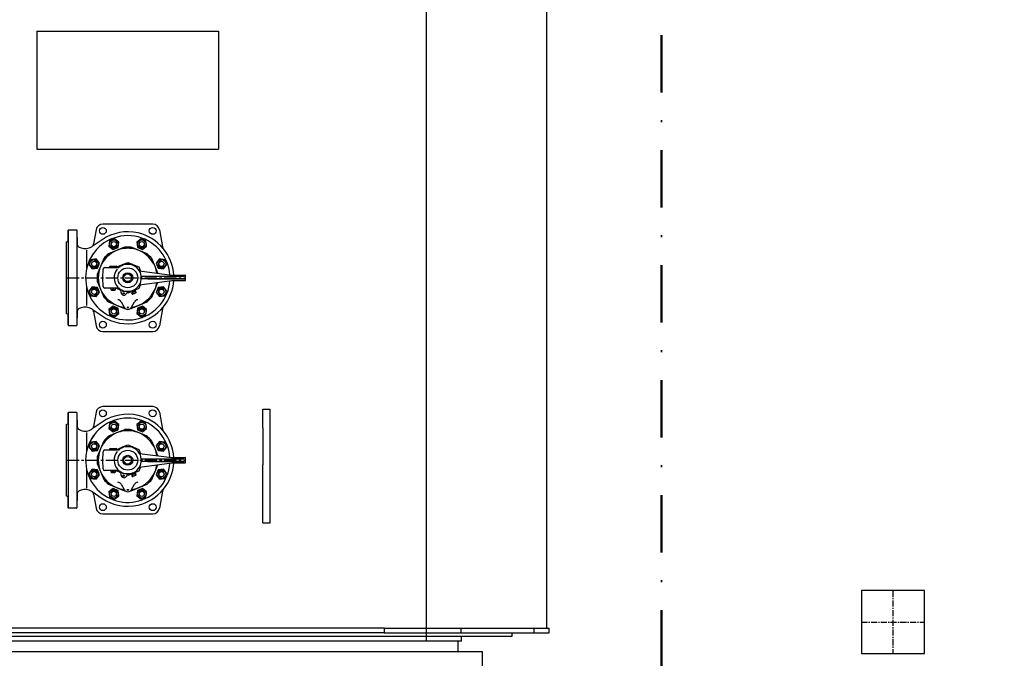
# Model space of a CAD drawing. Header units: millimetres. Extents: x 196 to 2027204, y -221452 to 153872.
# Tile 252 of 256: x 1207766 to 1210334, y -203054 to -201387. Entities that reach past the tile are written whole.
import ezdxf

# ---------------------------------------------------------------- set-up
doc = ezdxf.new("R2010")
doc.units = ezdxf.units.MM
doc.linetypes.add('CENTER', pattern=[50.8, 31.75, -6.35, 6.35, -6.35])
doc.linetypes.add('DASHDOT', pattern=[1, 0.5, -0.25, 0, -0.25])
for name, color, linetype, lineweight in [('00_Основной', 163, 'Continuous', 40), ('Эл.линия силовых сетей', 1, 'Continuous', 50), ('эл.освещ', 1, 'Continuous', 50), ('中心线', 1, 'CENTER', 25)]:
    doc.layers.add(name, color=color, linetype=linetype, lineweight=lineweight)
doc.styles.add('Times New Roman', font='times.ttf')

msp = doc.modelspace()

# ---------------------------------------------------------------- linework, layer by layer
at = {"color": 252, "lineweight": 30, "ltscale": 10}
for p, q in [((1208825.9, -200281.9, -0.1), (1208825.9, -203009.4, -0.1)), ((1208047.9, -203009.4, -0.1), (1207269.9, -203009.4, -0.1)), ((1208825.9, -203009.4, -0.1), (1208047.9, -203009.4, -0.1))]:
    msp.add_line(p, q, dxfattribs=at)
at = {"color": 7, "linetype": 'CENTER', "lineweight": 25, "ltscale": 0.5}
for p, q in [((1210043.3, -202877.3), (1210043.3, -203041.7)), ((1209961.1, -202959.5), (1210125.5, -202959.5))]:
    msp.add_line(p, q, dxfattribs=at)
at = {"color": 252, "lineweight": 30, "ltscale": 10}
msp.add_lwpolyline([(1209961.1, -203041.7), (1210125.5, -203041.7), (1210125.5, -202877.3), (1209961.1, -202877.3), (1209961.1, -203041.7)], dxfattribs=at)
at = {"layer": '00_Основной', "lineweight": 30, "ltscale": 10}
for p, q in [((1209140.7, -198308.2, -0.3), (1209139.9, -202975.1)), ((1207811.1, -201417.4, -0.1), (1207811.1, -201725.2, -0.1)), ((1207811.1, -201417.4, -0.1), (1208284.7, -201417.4, -0.1)), ((1208284.7, -201417.4, -0.1), (1208284.7, -201725.2, -0.1)), ((1207811.1, -201725.2, -0.1), (1208284.7, -201725.2, -0.1)), ((1208399.7, -202452.7, -0.1), (1208399.7, -202404.2, -0.1)), ((1208399.7, -202404.2, -0.1), (1208419, -202404.2, -0.1)), ((1208419, -202452.7, -0.1), (1208419, -202404.2, -0.1)), ((1208399.7, -202452.7, -0.1), (1208399.7, -202548.8, -0.1)), ((1208419, -202548.8, -0.1), (1208419, -202452.7, -0.1)), ((1208399.7, -202700.6, -0.1), (1208399.7, -202548.8, -0.1)), ((1208419, -202700.6, -0.1), (1208419, -202548.8, -0.1)), ((1208399.7, -202700.6, -0.1), (1208419, -202700.6, -0.1)), ((1207045.2, -202996.2, -0.1), (1208047.9, -202996.2, -0.1)), ((1208698.7, -202975.1, -0.1), (1207397, -202975.1, -0.1)), ((1208698.7, -202987.4, -0.1), (1207397, -202987.4, -0.1)), ((1208047.9, -202996.2, -0.1), (1209050.5, -202996.2, -0.1)), ((1208716.3, -202975.1, -0.1), (1208698.7, -202975.1, -0.1)), ((1208716.3, -202987.4, -0.1), (1208698.7, -202987.4, -0.1)), ((1208716.3, -202975.1, -0.1), (1208917.4, -202975.1, -0.1)), ((1208716.3, -202975.1, -0.1), (1208716.3, -202987.4, -0.1)), ((1208716.3, -202987.4, -0.1), (1208917.4, -202987.4, -0.1)), ((1208917.4, -202975.1, -0.1), (1209107.7, -202975.1, -0.1)), ((1208917.4, -202987.4, -0.1), (1208917.4, -202975.1, -0.1)), ((1208917.4, -202987.4, -0.1), (1209107.7, -202987.4, -0.1)), ((1208918.6, -203009.4, -0.1), (1208918.6, -202996.2, -0.1)), ((1209050.5, -202996.2, -0.1), (1209050.5, -202987.4, -0.1)), ((1209107.7, -202975.1, -0.1), (1209147.3, -202975.1, -0.1)), ((1209107.7, -202987.4, -0.1), (1209107.7, -202975.1, -0.1)), ((1209107.7, -202987.4, -0.1), (1209147.3, -202987.4, -0.1)), ((1209147.3, -202987.4, -0.1), (1209147.3, -202975.1, -0.1)), ((1208918.6, -203009.4, -0.1), (1207177.1, -203009.4, -0.1)), ((1208909.8, -203035.7, -0.1), (1208909.8, -203009.4, -0.1)), ((1207122.6, -203035.7, -0.1), (1208973.2, -203035.7, -0.1)), ((1208973.2, -203264.4, -0.1), (1208973.2, -203035.7, -0.1))]:
    msp.add_line(p, q, dxfattribs=at)
at = {"layer": '00_Основной', "lineweight": 25, "ltscale": 10}
for p, q in [((1207892, -201965.1, -0.5), (1207892.7, -201937, -0.5)), ((1207892.7, -201937, -0.5), (1207892.7, -202185, -0.5)), ((1207893.7, -201936, -0.5), (1207914.2, -201936, -0.5)), ((1207915.2, -201937, -0.5), (1207915.9, -201973.6, -0.5)), ((1207915.2, -201937, -0.5), (1207915.2, -202185, -0.5)), ((1207965.3, -201935.9, -0.5), (1207958.8, -201972.7, -0.5)), ((1208112.8, -201921, -0.5), (1207983, -201921, -0.5)), ((1208130.6, -201935.9, -0.5), (1208138.3, -201980, -0.5)), ((1207887.9, -201966.9, -0.5), (1207891.2, -201966, -0.5)), ((1207887.9, -202155.1, -0.5), (1207887.9, -201966.9, -0.5)), ((1207980.8, -201961.5, -0.5), (1207954.6, -201979.2, -0.5)), ((1208000.6, -201964.8, -0.5), (1207998.8, -201978.5, -0.5)), ((1208013.4, -201959.5, -0.5), (1208000.6, -201964.8, -0.5)), ((1208024.4, -201967.9, -0.5), (1208013.4, -201959.5, -0.5)), ((1208022.6, -201981.7, -0.5), (1208024.4, -201967.9, -0.5)), ((1208082.5, -201959.5, -0.5), (1208071.5, -201967.9, -0.5)), ((1208071.5, -201967.9, -0.5), (1208073.3, -201981.7, -0.5)), ((1208095.3, -201964.8, -0.5), (1208082.5, -201959.5, -0.5)), ((1208097.1, -201978.5, -0.5), (1208095.3, -201964.8, -0.5)), ((1207921, -201980.9, -0.5), (1207926.2, -201982.9, -0.5)), ((1207940.8, -202036.1, -0.5), (1207940.8, -201988.5, -0.5)), ((1207954.6, -201979.2, -0.5), (1207953.7, -201979.8, -0.5)), ((1208018.5, -201989.9, -0.5), (1207997.8, -201998.4, -0.5)), ((1207998.8, -201978.5, -0.5), (1208009.8, -201987, -0.5)), ((1208009.8, -201987, -0.5), (1208022.6, -201981.7, -0.5)), ((1208039.2, -201981.3, -0.5), (1208018.5, -201989.9, -0.5)), ((1208077.4, -201989.9, -0.5), (1208056.7, -201981.3, -0.5)), ((1208073.3, -201981.7, -0.5), (1208086.1, -201987, -0.5)), ((1208077.4, -201989.9, -0.5), (1208077.4, -201989.9, -0.5)), ((1208098.1, -201998.4, -0.5), (1208077.4, -201989.9, -0.5)), ((1208086.1, -201987, -0.5), (1208097.1, -201978.5, -0.5)), ((1207951.7, -202013.7, -0.5), (1207946.4, -202026.5, -0.5)), ((1207965.5, -202011.8, -0.5), (1207951.7, -202013.7, -0.5)), ((1207973.9, -202022.8, -0.5), (1207965.5, -202011.8, -0.5)), ((1207985.4, -202010.9, -0.5), (1207976.8, -202031.5, -0.5)), ((1208037, -202025.5, -0.5), (1208047.9, -202021, -0.5)), ((1208047.9, -202021, -0.5), (1208058.9, -202025.5, -0.5)), ((1208119.1, -202031.5, -0.5), (1208110.5, -202010.9, -0.5)), ((1208130.4, -202011.8, -0.5), (1208122, -202022.8, -0.5)), ((1208144.1, -202013.7, -0.5), (1208130.4, -202011.8, -0.5)), ((1208149.4, -202026.5, -0.5), (1208144.1, -202013.7, -0.5)), ((1207946.4, -202026.5, -0.5), (1207954.9, -202037.4, -0.5)), ((1207954.9, -202037.4, -0.5), (1207968.6, -202035.6, -0.5)), ((1207976.8, -202031.5, -0.5), (1207968.2, -202052.2, -0.5)), ((1207968.6, -202035.6, -0.5), (1207973.9, -202022.8, -0.5)), ((1207976.8, -202031.5, -0.5), (1207976.8, -202031.5, -0.5)), ((1207982.9, -202061, -0.5), (1207983.5, -202038.6, -0.5)), ((1207988, -202034.3, -0.5), (1208009.9, -202034.3, -0.5)), ((1208000.9, -202031.3, -0.5), (1208001.9, -202030.3, -0.5)), ((1208000.9, -202034.3, -0.5), (1208000.9, -202031.3, -0.5)), ((1208000.9, -202031.3, -0.5), (1208018.9, -202031.3, -0.5)), ((1208000.9, -202034.3, -0.5), (1208009.9, -202034.3, -0.5)), ((1208001.9, -202030.3, -0.5), (1208017.9, -202030.3, -0.5)), ((1208009.9, -202034.3, -0.5), (1208018.9, -202034.3, -0.5)), ((1208009.9, -202034.3, -0.5), (1208019, -202034.3, -0.5)), ((1208018.9, -202031.3, -0.5), (1208017.9, -202030.3, -0.5)), ((1208018.9, -202031.3, -0.5), (1208018.9, -202034.3, -0.5)), ((1208019, -202034.3, -0.5), (1208019.6, -202032.7, -0.5)), ((1208019, -202034.3, -0.5), (1208023.5, -202034.3, -0.5)), ((1208019.6, -202032.7, -0.5), (1208035, -202026.3, -0.5)), ((1208033.7, -202028.5, -0.5), (1208035, -202026.3, -0.5)), ((1208035, -202026.3, -0.5), (1208035.4, -202025.5, -0.5)), ((1208035.4, -202025.5, -0.5), (1208037, -202025.5, -0.5)), ((1208037, -202025.5, -0.5), (1208047.9, -202025.5, -0.5)), ((1208047.9, -202025.5, -0.5), (1208058.9, -202025.5, -0.5)), ((1208047.9, -202025.5, -0.5), (1208047.9, -202025.5, -0.5)), ((1208058.9, -202025.5, -0.5), (1208060.4, -202025.5, -0.5)), ((1208060.4, -202025.5, -0.5), (1208060.9, -202026.3, -0.5)), ((1208060.9, -202026.3, -0.5), (1208062.2, -202028.5, -0.5)), ((1208060.9, -202026.3, -0.5), (1208076.3, -202032.7, -0.5)), ((1208076.3, -202032.7, -0.5), (1208080.7, -202043.3, -0.5)), ((1208078.6, -202043, -0.5), (1208163, -202054, -0.5)), ((1208119.1, -202031.5, -0.5), (1208119.1, -202031.5, -0.5)), ((1208126.4, -202049.2, -0.5), (1208119.1, -202031.5, -0.5)), ((1208122, -202022.8, -0.5), (1208127.3, -202035.6, -0.5)), ((1208127.3, -202035.6, -0.5), (1208141, -202037.4, -0.5)), ((1208141, -202037.4, -0.5), (1208149.4, -202026.5, -0.5)), ((1207968.2, -202069.8, -0.5), (1207976.8, -202090.5, -0.5)), ((1207983.5, -202083.4, -0.5), (1207982.9, -202061, -0.5)), ((1208078.6, -202079, -0.5), (1208163, -202068, -0.5)), ((1208099.8, -202058, -0.5), (1208083.3, -202058, -0.5)), ((1208194.2, -202064, -0.5), (1208083.3, -202064, -0.5)), ((1208193.8, -202058, -0.5), (1208099.8, -202058, -0.5)), ((1208100.2, -202064, -0.5), (1208194, -202064, -0.5)), ((1208119.1, -202090.5, -0.5), (1208126.4, -202072.8, -0.5)), ((1208163.1, -202054, -0.5), (1208197.3, -202054, -0.5)), ((1208163.1, -202068, -0.5), (1208197.3, -202068, -0.5)), ((1208198.3, -202067, -0.5), (1208198.3, -202055, -0.5)), ((1207940.8, -202133.5, -0.5), (1207940.8, -202085.9, -0.5)), ((1207954.9, -202084.6, -0.5), (1207946.4, -202095.5, -0.5)), ((1207946.4, -202095.5, -0.5), (1207951.7, -202108.4, -0.5)), ((1207968.6, -202086.4, -0.5), (1207954.9, -202084.6, -0.5)), ((1207965.5, -202110.2, -0.5), (1207973.9, -202099.2, -0.5)), ((1207973.9, -202099.2, -0.5), (1207968.6, -202086.4, -0.5)), ((1207976.8, -202090.5, -0.5), (1207985.4, -202111.2, -0.5)), ((1207976.8, -202090.5, -0.5), (1207976.8, -202090.5, -0.5)), ((1208019, -202087.8, -0.5), (1207988, -202087.8, -0.5)), ((1208004.9, -202092.3, -0.5), (1208004.9, -202087.8, -0.5)), ((1208006.1, -202094.3, -0.5), (1208004.9, -202092.3, -0.5)), ((1208004.9, -202092.3, -0.5), (1208014.9, -202092.3, -0.5)), ((1208013.8, -202094.3, -0.5), (1208006.1, -202094.3, -0.5)), ((1208014.9, -202092.3, -0.5), (1208013.8, -202094.3, -0.5)), ((1208014.9, -202087.8, -0.5), (1208014.9, -202092.3, -0.5)), ((1208023.5, -202087.8, -0.5), (1208019, -202087.8, -0.5)), ((1208019.6, -202089.3, -0.5), (1208019, -202087.8, -0.5)), ((1208029.1, -202093.2, -0.5), (1208019.6, -202089.3, -0.5)), ((1208035.4, -202096.5, -0.5), (1208033.7, -202093.5, -0.5)), ((1208047.9, -202096.5, -0.5), (1208035.4, -202096.5, -0.5)), ((1208047.9, -202096.5, -0.5), (1208047.9, -202096.5, -0.5)), ((1208051.9, -202096.5, -0.5), (1208047.9, -202096.5, -0.5)), ((1208058.9, -202096.5, -0.5), (1208047.9, -202101.1, -0.5)), ((1208058.9, -202096.5, -0.5), (1208051.9, -202096.5, -0.5)), ((1208060.4, -202099.1, -0.5), (1208057.9, -202100.2, -0.5)), ((1208060.4, -202096.5, -0.5), (1208058.9, -202096.5, -0.5)), ((1208059.3, -202096.5, -0.5), (1208060.4, -202099.1, -0.5)), ((1208060.9, -202095.7, -0.5), (1208060.4, -202096.5, -0.5)), ((1208060.5, -202099.1, -0.5), (1208060.4, -202099.1, -0.5)), ((1208065.9, -202096.9, -0.5), (1208060.5, -202099.1, -0.5)), ((1208060.5, -202099.1, -0.5), (1208061.9, -202102.3, -0.5)), ((1208076.3, -202089.3, -0.5), (1208060.9, -202095.7, -0.5)), ((1208062.2, -202093.5, -0.5), (1208060.9, -202095.7, -0.5)), ((1208066, -202096.8, -0.5), (1208064.8, -202094.1, -0.5)), ((1208066, -202096.8, -0.5), (1208065.9, -202096.9, -0.5)), ((1208065.9, -202096.9, -0.5), (1208067.2, -202100.1, -0.5)), ((1208068.5, -202095.8, -0.5), (1208066, -202096.8, -0.5)), ((1208069.9, -202099, -0.5), (1208068.5, -202095.8, -0.5)), ((1208080.7, -202078.7, -0.5), (1208076.3, -202089.3, -0.5)), ((1208110.5, -202111.2, -0.5), (1208119.1, -202090.5, -0.5)), ((1208119.1, -202090.5, -0.5), (1208119.1, -202090.5, -0.5)), ((1208127.3, -202086.4, -0.5), (1208122, -202099.2, -0.5)), ((1208122, -202099.2, -0.5), (1208130.4, -202110.2, -0.5)), ((1208141, -202084.6, -0.5), (1208127.3, -202086.4, -0.5)), ((1208149.4, -202095.5, -0.5), (1208141, -202084.6, -0.5)), ((1208144.1, -202108.4, -0.5), (1208149.4, -202095.5, -0.5)), ((1207951.7, -202108.4, -0.5), (1207965.5, -202110.2, -0.5)), ((1207997.8, -202123.6, -0.5), (1208018.5, -202132.1, -0.5)), ((1208030.6, -202123.5, -0.5), (1208038.7, -202137.4, -0.5)), ((1208047.9, -202101.1, -0.5), (1208045.9, -202100.2, -0.5)), ((1208056.7, -202140.7, -0.5), (1208098.1, -202123.6, -0.5)), ((1208057.2, -202137.4, -0.5), (1208065.2, -202123.5, -0.5)), ((1208057.9, -202100.2, -0.5), (1208059.2, -202103.4, -0.5)), ((1208068.7, -202100, -0.5), (1208060.7, -202103.3, -0.5)), ((1208130.4, -202110.2, -0.5), (1208144.1, -202108.4, -0.5)), ((1207915.9, -202148.4, -0.5), (1207915.2, -202185, -0.5)), ((1207926.2, -202139.1, -0.5), (1207921, -202141.1, -0.5)), ((1207953.7, -202142.2, -0.5), (1207954.6, -202142.8, -0.5)), ((1207954.6, -202142.8, -0.5), (1207980.8, -202160.5, -0.5)), ((1207958.8, -202149.3, -0.5), (1207965.3, -202186.1, -0.5)), ((1208009.8, -202135, -0.5), (1207998.8, -202143.5, -0.5)), ((1207998.8, -202143.5, -0.5), (1208000.6, -202157.2, -0.5)), ((1208022.6, -202140.3, -0.5), (1208009.8, -202135, -0.5)), ((1208018.5, -202132.1, -0.5), (1208039.2, -202140.7, -0.5)), ((1208018.5, -202132.1, -0.5), (1208018.5, -202132.1, -0.5)), ((1208024.4, -202154.1, -0.5), (1208022.6, -202140.3, -0.5)), ((1208038.7, -202137.4, -0.5), (1208039.3, -202138.5, -0.5)), ((1208056.6, -202138.5, -0.5), (1208057.2, -202137.4, -0.5)), ((1208073.3, -202140.3, -0.5), (1208071.5, -202154.1, -0.5)), ((1208086.1, -202135, -0.5), (1208073.3, -202140.3, -0.5)), ((1208097.1, -202143.5, -0.5), (1208086.1, -202135, -0.5)), ((1208095.3, -202157.2, -0.5), (1208097.1, -202143.5, -0.5)), ((1208138.3, -202142, -0.5), (1208130.6, -202186.1, -0.5)), ((1207891.2, -202156, -0.5), (1207887.9, -202155.1, -0.5)), ((1207892.7, -202185, -0.5), (1207892, -202156.9, -0.5)), ((1208000.6, -202157.2, -0.5), (1208013.4, -202162.5, -0.5)), ((1208013.4, -202162.5, -0.5), (1208024.4, -202154.1, -0.5)), ((1208071.5, -202154.1, -0.5), (1208082.5, -202162.5, -0.5)), ((1208082.5, -202162.5, -0.5), (1208095.3, -202157.2, -0.5)), ((1207914.2, -202186, -0.5), (1207893.7, -202186, -0.5)), ((1207983, -202201, -0.5), (1208112.8, -202201, -0.5)), ((1208112.8, -202397, -0.5), (1207983, -202397, -0.5)), ((1207892, -202441.1, -0.5), (1207892.7, -202413, -0.5)), ((1207892.7, -202413, -0.5), (1207892.7, -202661.1, -0.5)), ((1207893.7, -202412, -0.5), (1207914.2, -202412, -0.5)), ((1207915.2, -202413, -0.5), (1207915.9, -202449.7, -0.5)), ((1207915.2, -202413, -0.5), (1207915.2, -202661.1, -0.5)), ((1207965.3, -202411.9, -0.5), (1207958.8, -202448.7, -0.5)), ((1208130.6, -202411.9, -0.5), (1208138.3, -202456, -0.5)), ((1207887.9, -202443, -0.5), (1207891.2, -202442.1, -0.5)), ((1207887.9, -202631.1, -0.5), (1207887.9, -202443, -0.5)), ((1207921, -202457, -0.5), (1207926.2, -202459, -0.5)), ((1207954.6, -202455.3, -0.5), (1207953.7, -202455.8, -0.5)), ((1207980.8, -202437.6, -0.5), (1207954.6, -202455.3, -0.5)), ((1208000.6, -202440.8, -0.5), (1207998.8, -202454.6, -0.5)), ((1207998.8, -202454.6, -0.5), (1208009.8, -202463, -0.5)), ((1208013.4, -202435.5, -0.5), (1208000.6, -202440.8, -0.5)), ((1208009.8, -202463, -0.5), (1208022.6, -202457.7, -0.5)), ((1208024.4, -202444, -0.5), (1208013.4, -202435.5, -0.5)), ((1208039.2, -202457.3, -0.5), (1208018.5, -202465.9, -0.5)), ((1208022.6, -202457.7, -0.5), (1208024.4, -202444, -0.5)), ((1208077.4, -202465.9, -0.5), (1208056.7, -202457.3, -0.5)), ((1208082.5, -202435.5, -0.5), (1208071.5, -202444, -0.5)), ((1208071.5, -202444, -0.5), (1208073.3, -202457.7, -0.5)), ((1208073.3, -202457.7, -0.5), (1208086.1, -202463, -0.5)), ((1208095.3, -202440.8, -0.5), (1208082.5, -202435.5, -0.5)), ((1208086.1, -202463, -0.5), (1208097.1, -202454.6, -0.5)), ((1208097.1, -202454.6, -0.5), (1208095.3, -202440.8, -0.5)), ((1207940.8, -202512.2, -0.5), (1207940.8, -202464.6, -0.5)), ((1208018.5, -202465.9, -0.5), (1207997.8, -202474.5, -0.5)), ((1208077.4, -202465.9, -0.5), (1208077.4, -202465.9, -0.5)), ((1208098.1, -202474.5, -0.5), (1208077.4, -202465.9, -0.5)), ((1207951.7, -202489.7, -0.5), (1207946.4, -202502.5, -0.5)), ((1207946.4, -202502.5, -0.5), (1207954.9, -202513.5, -0.5)), ((1207965.5, -202487.9, -0.5), (1207951.7, -202489.7, -0.5)), ((1207973.9, -202498.9, -0.5), (1207965.5, -202487.9, -0.5)), ((1207976.8, -202507.6, -0.5), (1207968.2, -202528.3, -0.5)), ((1207968.6, -202511.7, -0.5), (1207973.9, -202498.9, -0.5)), ((1207985.4, -202486.9, -0.5), (1207976.8, -202507.6, -0.5)), ((1207976.8, -202507.6, -0.5), (1207976.8, -202507.6, -0.5)), ((1208000.9, -202507.3, -0.5), (1208001.9, -202506.3, -0.5)), ((1208000.9, -202510.3, -0.5), (1208000.9, -202507.3, -0.5)), ((1208000.9, -202507.3, -0.5), (1208018.9, -202507.3, -0.5)), ((1208001.9, -202506.3, -0.5), (1208017.9, -202506.3, -0.5)), ((1208018.9, -202507.3, -0.5), (1208017.9, -202506.3, -0.5)), ((1208018.9, -202507.3, -0.5), (1208018.9, -202510.3, -0.5)), ((1208019, -202510.3, -0.5), (1208019.6, -202508.7, -0.5)), ((1208019.6, -202508.7, -0.5), (1208035, -202502.4, -0.5)), ((1208033.7, -202504.5, -0.5), (1208035, -202502.4, -0.5)), ((1208035, -202502.4, -0.5), (1208035.4, -202501.5, -0.5)), ((1208035.4, -202501.5, -0.5), (1208037, -202501.5, -0.5)), ((1208037, -202501.5, -0.5), (1208047.9, -202497, -0.5)), ((1208037, -202501.5, -0.5), (1208047.9, -202501.5, -0.5)), ((1208047.9, -202497, -0.5), (1208058.9, -202501.5, -0.5)), ((1208047.9, -202501.5, -0.5), (1208058.9, -202501.5, -0.5)), ((1208047.9, -202501.5, -0.5), (1208047.9, -202501.5, -0.5)), ((1208058.9, -202501.5, -0.5), (1208060.4, -202501.5, -0.5)), ((1208060.4, -202501.5, -0.5), (1208060.9, -202502.4, -0.5)), ((1208060.9, -202502.4, -0.5), (1208062.2, -202504.5, -0.5)), ((1208060.9, -202502.4, -0.5), (1208076.3, -202508.7, -0.5)), ((1208076.3, -202508.7, -0.5), (1208080.7, -202519.4, -0.5)), ((1208119.1, -202507.6, -0.5), (1208110.5, -202486.9, -0.5)), ((1208119.1, -202507.6, -0.5), (1208119.1, -202507.6, -0.5)), ((1208126.4, -202525.3, -0.5), (1208119.1, -202507.6, -0.5)), ((1208130.4, -202487.9, -0.5), (1208122, -202498.9, -0.5)), ((1208122, -202498.9, -0.5), (1208127.3, -202511.7, -0.5)), ((1208144.1, -202489.7, -0.5), (1208130.4, -202487.9, -0.5)), ((1208141, -202513.5, -0.5), (1208149.5, -202502.5, -0.5)), ((1208149.5, -202502.5, -0.5), (1208144.1, -202489.7, -0.5)), ((1207954.9, -202513.5, -0.5), (1207968.6, -202511.7, -0.5)), ((1207982.9, -202537, -0.5), (1207983.5, -202514.7, -0.5)), ((1207988, -202510.3, -0.5), (1208009.9, -202510.3, -0.5)), ((1208000.9, -202510.3, -0.5), (1208009.9, -202510.3, -0.5)), ((1208009.9, -202510.3, -0.5), (1208018.9, -202510.3, -0.5)), ((1208009.9, -202510.3, -0.5), (1208019, -202510.3, -0.5)), ((1208019, -202510.3, -0.5), (1208023.5, -202510.3, -0.5)), ((1208078.6, -202519.1, -0.5), (1208163, -202530, -0.5)), ((1208099.8, -202534, -0.5), (1208083.3, -202534, -0.5)), ((1208193.8, -202534, -0.5), (1208099.8, -202534, -0.5)), ((1208127.3, -202511.7, -0.5), (1208141, -202513.5, -0.5)), ((1208163.1, -202530, -0.5), (1208197.3, -202530, -0.5)), ((1208198.3, -202543, -0.5), (1208198.3, -202531, -0.5)), ((1207954.9, -202560.6, -0.5), (1207946.4, -202571.6, -0.5)), ((1207968.6, -202562.4, -0.5), (1207954.9, -202560.6, -0.5)), ((1207968.2, -202545.8, -0.5), (1207976.8, -202566.5, -0.5)), ((1207983.5, -202559.4, -0.5), (1207982.9, -202537, -0.5)), ((1208080.7, -202554.7, -0.5), (1208076.3, -202565.4, -0.5)), ((1208078.6, -202555, -0.5), (1208163, -202544.1, -0.5)), ((1208194.2, -202540, -0.5), (1208083.3, -202540, -0.5)), ((1208100.2, -202540, -0.5), (1208194, -202540, -0.5)), ((1208119.1, -202566.5, -0.5), (1208126.4, -202548.8, -0.5)), ((1208141, -202560.6, -0.5), (1208127.3, -202562.4, -0.5)), ((1208149.5, -202571.6, -0.5), (1208141, -202560.6, -0.5)), ((1208163.1, -202544, -0.5), (1208197.3, -202544, -0.5)), ((1207940.8, -202609.5, -0.5), (1207940.8, -202561.9, -0.5)), ((1207946.4, -202571.6, -0.5), (1207951.7, -202584.4, -0.5)), ((1207951.7, -202584.4, -0.5), (1207965.5, -202586.2, -0.5)), ((1207965.5, -202586.2, -0.5), (1207973.9, -202575.2, -0.5)), ((1207973.9, -202575.2, -0.5), (1207968.6, -202562.4, -0.5)), ((1207976.8, -202566.5, -0.5), (1207985.4, -202587.2, -0.5)), ((1207976.8, -202566.5, -0.5), (1207976.8, -202566.5, -0.5)), ((1208019, -202563.8, -0.5), (1207988, -202563.8, -0.5)), ((1208004.9, -202568.3, -0.5), (1208004.9, -202563.8, -0.5)), ((1208006.1, -202570.3, -0.5), (1208004.9, -202568.3, -0.5)), ((1208004.9, -202568.3, -0.5), (1208014.9, -202568.3, -0.5)), ((1208013.8, -202570.3, -0.5), (1208006.1, -202570.3, -0.5)), ((1208014.9, -202568.3, -0.5), (1208013.8, -202570.3, -0.5)), ((1208014.9, -202563.8, -0.5), (1208014.9, -202568.3, -0.5)), ((1208023.5, -202563.8, -0.5), (1208019, -202563.8, -0.5)), ((1208019.6, -202565.4, -0.5), (1208019, -202563.8, -0.5)), ((1208029.1, -202569.3, -0.5), (1208019.6, -202565.4, -0.5)), ((1208035.4, -202572.5, -0.5), (1208033.7, -202569.6, -0.5)), ((1208047.9, -202572.5, -0.5), (1208035.4, -202572.5, -0.5)), ((1208047.9, -202577.1, -0.5), (1208045.9, -202576.3, -0.5)), ((1208047.9, -202572.5, -0.5), (1208047.9, -202572.5, -0.5)), ((1208051.9, -202572.5, -0.5), (1208047.9, -202572.5, -0.5)), ((1208058.9, -202572.5, -0.5), (1208047.9, -202577.1, -0.5)), ((1208058.9, -202572.5, -0.5), (1208051.9, -202572.5, -0.5)), ((1208060.4, -202575.2, -0.5), (1208057.9, -202576.2, -0.5)), ((1208057.9, -202576.2, -0.5), (1208059.2, -202579.5, -0.5)), ((1208060.4, -202572.5, -0.5), (1208058.9, -202572.5, -0.5)), ((1208059.3, -202572.5, -0.5), (1208060.4, -202575.2, -0.5)), ((1208060.9, -202571.7, -0.5), (1208060.4, -202572.5, -0.5)), ((1208060.5, -202575.1, -0.5), (1208060.4, -202575.2, -0.5)), ((1208065.9, -202572.9, -0.5), (1208060.5, -202575.1, -0.5)), ((1208060.5, -202575.1, -0.5), (1208061.9, -202578.4, -0.5)), ((1208068.7, -202576.1, -0.5), (1208060.7, -202579.4, -0.5)), ((1208076.3, -202565.4, -0.5), (1208060.9, -202571.7, -0.5)), ((1208062.2, -202569.6, -0.5), (1208060.9, -202571.7, -0.5)), ((1208066, -202572.9, -0.5), (1208064.8, -202570.1, -0.5)), ((1208065.9, -202572.9, -0.5), (1208067.2, -202576.1, -0.5)), ((1208066, -202572.9, -0.5), (1208065.9, -202572.9, -0.5)), ((1208068.5, -202571.8, -0.5), (1208066, -202572.9, -0.5)), ((1208069.9, -202575, -0.5), (1208068.5, -202571.8, -0.5)), ((1208110.5, -202587.2, -0.5), (1208119.1, -202566.5, -0.5)), ((1208119.1, -202566.5, -0.5), (1208119.1, -202566.5, -0.5)), ((1208127.3, -202562.4, -0.5), (1208122, -202575.2, -0.5)), ((1208122, -202575.2, -0.5), (1208130.4, -202586.2, -0.5)), ((1208130.4, -202586.2, -0.5), (1208144.1, -202584.4, -0.5)), ((1208144.1, -202584.4, -0.5), (1208149.5, -202571.6, -0.5)), ((1207997.8, -202599.6, -0.5), (1208018.5, -202608.2, -0.5)), ((1208009.8, -202611.1, -0.5), (1207998.8, -202619.5, -0.5)), ((1208022.6, -202616.4, -0.5), (1208009.8, -202611.1, -0.5)), ((1208018.5, -202608.2, -0.5), (1208039.2, -202616.8, -0.5)), ((1208018.5, -202608.2, -0.5), (1208018.5, -202608.2, -0.5)), ((1208030.6, -202599.6, -0.5), (1208038.7, -202613.5, -0.5)), ((1208056.7, -202616.8, -0.5), (1208098.1, -202599.6, -0.5)), ((1208057.2, -202613.5, -0.5), (1208065.3, -202599.6, -0.5)), ((1208086.1, -202611.1, -0.5), (1208073.3, -202616.4, -0.5)), ((1208097.1, -202619.5, -0.5), (1208086.1, -202611.1, -0.5)), ((1207891.2, -202632, -0.5), (1207887.9, -202631.1, -0.5)), ((1207892.7, -202661.1, -0.5), (1207892, -202633, -0.5)), ((1207915.9, -202624.4, -0.5), (1207915.2, -202661.1, -0.5)), ((1207926.2, -202615.1, -0.5), (1207921, -202617.1, -0.5)), ((1207953.7, -202618.3, -0.5), (1207954.6, -202618.8, -0.5)), ((1207954.6, -202618.8, -0.5), (1207980.8, -202636.5, -0.5)), ((1207958.8, -202625.4, -0.5), (1207965.3, -202662.2, -0.5)), ((1207998.8, -202619.5, -0.5), (1208000.6, -202633.2, -0.5)), ((1208000.6, -202633.2, -0.5), (1208013.4, -202638.6, -0.5)), ((1208013.4, -202638.6, -0.5), (1208024.4, -202630.1, -0.5)), ((1208024.4, -202630.1, -0.5), (1208022.6, -202616.4, -0.5)), ((1208038.7, -202613.5, -0.5), (1208039.3, -202614.5, -0.5)), ((1208056.6, -202614.5, -0.5), (1208057.2, -202613.5, -0.5)), ((1208073.3, -202616.4, -0.5), (1208071.5, -202630.1, -0.5)), ((1208071.5, -202630.1, -0.5), (1208082.5, -202638.6, -0.5)), ((1208082.5, -202638.6, -0.5), (1208095.3, -202633.2, -0.5)), ((1208095.3, -202633.2, -0.5), (1208097.1, -202619.5, -0.5)), ((1208138.3, -202618.1, -0.5), (1208130.6, -202662.2, -0.5)), ((1207914.2, -202662, -0.5), (1207893.7, -202662, -0.5)), ((1207983, -202677, -0.5), (1208112.8, -202677, -0.5))]:
    msp.add_line(p, q, dxfattribs=at)
for centre, radius in [((1207982.9, -201938.5, -0.5), 9), ((1208112.9, -201938.5, -0.5), 9), ((1208011.6, -201973.2, -0.5), 11.4), ((1208011.6, -201973.2, -0.5), 6.75), ((1208084.3, -201973.2, -0.5), 11.4), ((1208084.3, -201973.2, -0.5), 6.75), ((1207960.2, -202024.6, -0.5), 11.4), ((1207960.2, -202024.6, -0.5), 6.75), ((1208135.7, -202024.6, -0.5), 11.4), ((1208135.7, -202024.6, -0.5), 6.75), ((1208047.9, -202061, -0.5), 25.9), ((1208047.9, -202061, -0.5), 12.9), ((1208047.9, -202061, -0.5), 10), ((1207960.2, -202097.4, -0.5), 11.4), ((1207960.2, -202097.4, -0.5), 6.75), ((1208009.9, -202089.8, -0.5), 1.6), ((1208135.7, -202097.4, -0.5), 11.4), ((1208135.7, -202097.4, -0.5), 6.75), ((1208037.1, -202101.6, -0.5), 1.5), ((1208011.6, -202148.8, -0.5), 11.4), ((1208011.6, -202148.8, -0.5), 6.75), ((1208047.9, -202138.5, -0.5), 1.5), ((1208084.3, -202148.8, -0.5), 11.4), ((1208084.3, -202148.8, -0.5), 6.75), ((1207982.9, -202183.5, -0.5), 9), ((1208112.9, -202183.5, -0.5), 9), ((1207982.9, -202414.5, -0.5), 9), ((1208112.9, -202414.5, -0.5), 9), ((1208011.6, -202449.3, -0.5), 11.4), ((1208011.6, -202449.3, -0.5), 6.75), ((1208084.3, -202449.3, -0.5), 11.4), ((1208084.3, -202449.3, -0.5), 6.75), ((1207960.2, -202500.7, -0.5), 11.4), ((1207960.2, -202500.7, -0.5), 6.75), ((1208135.7, -202500.7, -0.5), 11.4), ((1208135.7, -202500.7, -0.5), 6.75), ((1208047.9, -202537, -0.5), 25.9), ((1208047.9, -202537, -0.5), 12.9), ((1208047.9, -202537, -0.5), 10), ((1207960.2, -202573.4, -0.5), 11.4), ((1207960.2, -202573.4, -0.5), 6.75), ((1208009.9, -202565.8, -0.5), 1.6), ((1208037.1, -202577.6, -0.5), 1.5), ((1208135.7, -202573.4, -0.5), 11.4), ((1208135.7, -202573.4, -0.5), 6.75), ((1208011.6, -202624.8, -0.5), 11.4), ((1208011.6, -202624.8, -0.5), 6.75), ((1208047.9, -202614.5, -0.5), 1.5), ((1208084.3, -202624.8, -0.5), 11.4), ((1208084.3, -202624.8, -0.5), 6.75), ((1207982.9, -202659.5, -0.5), 9), ((1208112.9, -202659.5, -0.5), 9)]:
    msp.add_circle(centre, radius, dxfattribs=at)
for centre, radius, start, end in [((1207893.7, -201937, -0.5), 1, 90, 178.5), ((1207914.2, -201937, -0.5), 1, 1, 90), ((1207983, -201939, -0.5), 18, 90, 170), ((1208047.9, -202061, -0.5), 120, 77.1418, 124), ((1208047.9, -202061, -0.5), 120, 39.5455, 77.1418), ((1208112.8, -201939, -0.5), 18, 10, 90), ((1207891, -201965.1, -0.5), 1, 285, 358.5), ((1208047.9, -202061, -0.5), 110, 4.0137, 156.9734), ((1208011.6, -201973.2, -0.5), 8, 169.5, 37.5), ((1208084.3, -201973.2, -0.5), 8, 124.5, 352.5), ((1207923.9, -201973.5, -0.5), 8, 181, 249), ((1207937, -201954.9, -0.5), 30, 249, 304), ((1208047.9, -202061, -0.5), 110, 144.088, 355.9863), ((1207949, -201970.9, -0.5), 10, 304, 350), ((1208047.9, -202061, -0.5), 77, 112.5, 157.5), ((1208047.9, -202061, -0.5), 77, 96.9164, 112.5), ((1208047.9, -202061, -0.5), 77, 67.5, 96.9164), ((1208047.9, -202061, -0.5), 80.2, 94.8063, 96.2884), ((1208047.9, -202061, -0.5), 80.2, 83.7116, 94.8063), ((1208047.9, -202061, -0.5), 77, 67.49999769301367, 67.50000230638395), ((1208047.9, -202061, -0.5), 77, 22.5, 67.5), ((1208148.2, -201978.2, -0.5), 10, 190, 219.5455), ((1208047.9, -202061, -0.5), 120, 3.3442, 39.5455), ((1207960.2, -202024.6, -0.5), 8, 214.5, 82.5), ((1208047.9, -202061, -0.5), 80.2, 128.7116, 141.2884), ((1208047.9, -202061, -0.5), 80.2, 38.7116, 51.2884), ((1208135.7, -202024.6, -0.5), 8, 97.5, 325.5), ((1208047.9, -202061, -0.5), 77, 157.5, 202.5), ((1208047.9, -202061, -0.5), 77, 157.4999977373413, 157.500002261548), ((1207988, -202038.8, -0.5), 4.5, 90, 178.5), ((1208047.9, -202061, -0.5), 35.5, 140.2367, 223.2611), ((1208023.5, -202031.3, -0.5), 3, 270, 309.4006), ((1208047.9, -202061, -0.5), 35.5, 113.6043, 129.4006), ((1208047.9, -202061, -0.5), 35.5, 90, 113.6043), ((1208047.9, -202061, -0.5), 35.5, 66.3957, 90), ((1208047.9, -202061, -0.5), 35.5, 89.99999557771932, 90.00000441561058), ((1208047.9, -202061, -0.5), 35.5, 30.3998, 66.3957), ((1208047.9, -202061, -0.5), 35.5, 329.6002, 30.3998), ((1208047.9, -202061, -0.5), 77, 22.49999637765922, 22.50000362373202), ((1208047.9, -202061, -0.5), 77, 9.0182, 22.5), ((1208047.9, -202061, -0.5), 80.2, 173.7116, 186.2884), ((1208047.9, -202061, -0.5), 77, 337.5, 350.9818), ((1208047.9, -202061, -0.5), 120, 320.4545, 356.6558), ((1208163.1, -202053, -0.5), 1, 262.6071, 270), ((1208163.1, -202069, -0.5), 1, 90, 97.3929), ((1208193.8, -202057, -0.5), 1, 270, 0), ((1208194, -202065, -0.5), 1, 0, 90), ((1208197.3, -202055, -0.5), 1, 0, 90), ((1208197.3, -202067, -0.5), 1, 270, 0), ((1207960.2, -202097.4, -0.5), 8, 277.5, 145.5), ((1208047.9, -202061, -0.5), 77, 202.5, 247.5), ((1208047.9, -202061, -0.5), 77, 202.4999973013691, 202.5000026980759), ((1207988, -202083.3, -0.5), 4.5, 181.5, 270), ((1208023.5, -202090.8, -0.5), 3, 52.3592, 90), ((1208015.6, -202099.8, -0.5), 15, 25.8314, 49.4733), ((1208023.5, -202090.8, -0.5), 3, 50.5994, 52.3592), ((1208047.9, -202061, -0.5), 35.5, 230.5994, 246.3957), ((1208015.6, -202099.8, -0.5), 15, 0.3619, 25.8314), ((1208047.9, -202061, -0.5), 35.5, 246.3957, 270), ((1208056.6, -202110.8, -0.5), 15, 108.1072, 149.6381), ((1208047.9, -202061, -0.5), 35.5, 270, 279.8396), ((1208047.9, -202061, -0.5), 35.5, 269.9999930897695, 270.0000069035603), ((1208056.6, -202110.8, -0.5), 15, 99.8396, 108.1072), ((1208047.9, -202061, -0.5), 35.5, 279.8396, 293.6043), ((1208047.9, -202061, -0.5), 77, 276.9164, 337.5), ((1208047.9, -202061, -0.5), 35.5, 293.6043, 329.6002), ((1208067.8, -202097.9, -0.5), 2.3, 253.5528, 331.4472), ((1208047.9, -202061, -0.5), 77, 337.4999986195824, 337.5000013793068), ((1208135.7, -202097.4, -0.5), 8, 34.5, 262.5), ((1208047.9, -202061, -0.5), 80.2, 218.7116, 231.2884), ((1208022, -202128.5, -0.5), 10, 30, 90), ((1208037.6, -202099.6, -0.5), 7, 180.3619, 329.6381), ((1208059.8, -202101.2, -0.5), 2.3, 253.5528, 331.4472), ((1208061.5, -202093.9, -0.5), 8.42, 272.4474, 312.5526), ((1208073.9, -202128.5, -0.5), 10, 90, 150), ((1208047.9, -202061, -0.5), 80.2, 308.7116, 321.2884), ((1207923.9, -202148.5, -0.5), 8, 111, 179), ((1207937, -202167.1, -0.5), 30, 56, 111), ((1207949, -202151.1, -0.5), 10, 10, 56), ((1208011.6, -202148.8, -0.5), 8, 322.5, 190.5), ((1208047.9, -202061, -0.5), 77, 247.4999978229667, 247.5000021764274), ((1208047.9, -202061, -0.5), 77, 247.5, 263.0836), ((1208047.9, -202061, -0.5), 80.2, 263.7116, 265.1937), ((1208047.9, -202133.5, -0.5), 10, 210, 227.7874), ((1208047.9, -202133.5, -0.5), 10, 227.7874, 312.2126), ((1208047.9, -202133.5, -0.5), 10, 312.2126, 330), ((1208047.9, -202061, -0.5), 80.2, 274.8063, 276.2884), ((1208047.9, -202061, -0.5), 120, 282.8582, 320.4545), ((1208084.3, -202148.8, -0.5), 8, 7.5, 235.5), ((1208148.2, -202143.8, -0.5), 10, 140.4545, 170), ((1207891, -202156.9, -0.5), 1, 1.5, 75), ((1208047.9, -202061, -0.5), 120, 236, 282.8582), ((1207893.7, -202185, -0.5), 1, 181.5, 270), ((1207914.2, -202185, -0.5), 1, 270, 359), ((1207983, -202183, -0.5), 18, 190, 270), ((1208112.8, -202183, -0.5), 18, 270, 350), ((1207983, -202415, -0.5), 18, 90, 170), ((1208112.8, -202415, -0.5), 18, 10, 90), ((1207893.7, -202413, -0.5), 1, 90, 178.5), ((1207914.2, -202413, -0.5), 1, 1, 90), ((1208047.9, -202537, -0.5), 110, 4.0137, 156.9734), ((1208047.9, -202537, -0.5), 120, 77.1418, 124), ((1208047.9, -202537, -0.5), 120, 39.5455, 77.1418), ((1207891, -202441.1, -0.5), 1, 285, 358.5), ((1207923.9, -202449.5, -0.5), 8, 181, 249), ((1207937, -202431, -0.5), 30, 249, 304), ((1207949, -202447, -0.5), 10, 304, 350), ((1208011.6, -202449.3, -0.5), 8, 169.5, 37.5), ((1208047.9, -202537, -0.5), 80.2, 94.8063, 96.2884), ((1208047.9, -202537, -0.5), 80.2, 83.7116, 94.8063), ((1208084.3, -202449.3, -0.5), 8, 124.5, 352.5), ((1208148.2, -202454.3, -0.5), 10, 190, 219.5455), ((1208047.9, -202537, -0.5), 110, 144.088, 355.9863), ((1208047.9, -202537, -0.5), 77, 112.5, 157.5), ((1208047.9, -202537, -0.5), 80.2, 128.7116, 141.2884), ((1208047.9, -202537, -0.5), 77, 96.9164, 112.5), ((1208047.9, -202537, -0.5), 77, 67.5, 96.9164), ((1208047.9, -202537, -0.5), 77, 67.49999769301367, 67.50000230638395), ((1208047.9, -202537, -0.5), 77, 22.5, 67.5), ((1208047.9, -202537, -0.5), 80.2, 38.7116, 51.2884), ((1208047.9, -202537, -0.5), 120, 3.3442, 39.5455), ((1207960.2, -202500.7, -0.5), 8, 214.5, 82.5), ((1208047.9, -202537, -0.5), 77, 157.5, 202.5), ((1208047.9, -202537, -0.5), 77, 157.4999977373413, 157.500002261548), ((1208023.5, -202507.3, -0.5), 3, 270, 309.4006), ((1208047.9, -202537, -0.5), 35.5, 113.6043, 129.4006), ((1208047.9, -202537, -0.5), 35.5, 90, 113.6043), ((1208047.9, -202537, -0.5), 35.5, 66.3957, 90), ((1208047.9, -202537, -0.5), 35.5, 89.99999557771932, 90.00000441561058), ((1208047.9, -202537, -0.5), 35.5, 30.3998, 66.3957), ((1208047.9, -202537, -0.5), 77, 22.49999637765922, 22.50000362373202), ((1208047.9, -202537, -0.5), 77, 9.0182, 22.5), ((1208135.7, -202500.7, -0.5), 8, 97.5, 325.5), ((1208047.9, -202537, -0.5), 80.2, 173.7116, 186.2884), ((1207988, -202514.8, -0.5), 4.5, 90, 178.5), ((1208047.9, -202537, -0.5), 35.5, 140.2367, 223.2611), ((1208047.9, -202537, -0.5), 35.5, 329.6002, 30.3998), ((1208163.1, -202529, -0.5), 1, 262.6071, 270), ((1208193.8, -202533, -0.5), 1, 270, 0), ((1208197.3, -202531, -0.5), 1, 0, 90), ((1207988, -202559.3, -0.5), 4.5, 181.5, 270), ((1208047.9, -202537, -0.5), 35.5, 293.6043, 329.6002), ((1208047.9, -202537, -0.5), 77, 337.5, 350.9818), ((1208047.9, -202537, -0.5), 120, 320.4545, 356.6558), ((1208163.1, -202545, -0.5), 1, 90, 97.3929), ((1208194, -202541, -0.5), 1, 0, 90), ((1208197.3, -202543, -0.5), 1, 270, 0), ((1207960.2, -202573.4, -0.5), 8, 277.5, 145.5), ((1208047.9, -202537, -0.5), 77, 202.5, 247.5), ((1208047.9, -202537, -0.5), 77, 202.4999973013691, 202.5000026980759), ((1208047.9, -202537, -0.5), 80.2, 218.7116, 231.2884), ((1208023.5, -202566.8, -0.5), 3, 52.3592, 90), ((1208015.6, -202575.8, -0.5), 15, 25.8314, 49.4733), ((1208023.5, -202566.8, -0.5), 3, 50.5994, 52.3592), ((1208047.9, -202537, -0.5), 35.5, 230.5994, 246.3957), ((1208015.6, -202575.8, -0.5), 15, 0.3619, 25.8314), ((1208037.6, -202575.7, -0.5), 7, 180.3619, 329.6381), ((1208047.9, -202537, -0.5), 35.5, 246.3957, 270), ((1208056.6, -202586.8, -0.5), 15, 108.1072, 149.6381), ((1208047.9, -202537, -0.5), 35.5, 270, 279.8396), ((1208047.9, -202537, -0.5), 35.5, 269.9999930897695, 270.0000069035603), ((1208056.6, -202586.8, -0.5), 15, 99.8396, 108.1072), ((1208047.9, -202537, -0.5), 35.5, 279.8396, 293.6043), ((1208047.9, -202537, -0.5), 77, 276.9164, 337.5), ((1208059.9, -202577.3, -0.5), 2.3, 253.5528, 331.4472), ((1208061.5, -202569.9, -0.5), 8.42, 272.4474, 312.5526), ((1208067.9, -202573.9, -0.5), 2.3, 253.5528, 331.4472), ((1208047.9, -202537, -0.5), 80.2, 308.7116, 321.2884), ((1208047.9, -202537, -0.5), 77, 337.4999986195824, 337.5000013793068), ((1208135.7, -202573.4, -0.5), 8, 34.5, 262.5), ((1208047.9, -202537, -0.5), 77, 247.4999978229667, 247.5000021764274), ((1208047.9, -202537, -0.5), 77, 247.5, 263.0836), ((1208022, -202604.6, -0.5), 10, 30, 90), ((1208073.9, -202604.6, -0.5), 10, 90, 150), ((1207891, -202633, -0.5), 1, 1.5, 75), ((1207923.9, -202624.6, -0.5), 8, 111, 179), ((1207937, -202643.1, -0.5), 30, 56, 111), ((1207949, -202627.1, -0.5), 10, 10, 56), ((1208047.9, -202537, -0.5), 120, 236, 282.8582), ((1208011.6, -202624.8, -0.5), 8, 322.5, 190.5), ((1208047.9, -202537, -0.5), 80.2, 263.7116, 265.1937), ((1208047.9, -202609.5, -0.5), 10, 210, 227.7874), ((1208047.9, -202609.5, -0.5), 10, 227.7874, 312.2126), ((1208047.9, -202609.5, -0.5), 10, 312.2126, 330), ((1208047.9, -202537, -0.5), 80.2, 274.8063, 276.2884), ((1208047.9, -202537, -0.5), 120, 282.8582, 320.4545), ((1208084.3, -202624.8, -0.5), 8, 7.5, 235.5), ((1208148.2, -202619.8, -0.5), 10, 140.4545, 170), ((1207893.7, -202661, -0.5), 1, 181.5, 270), ((1207914.2, -202661, -0.5), 1, 270, 359), ((1207983, -202659, -0.5), 18, 190, 270), ((1208112.8, -202659, -0.5), 18, 270, 350)]:
    msp.add_arc(centre, radius, start, end, dxfattribs=at)
at = {"layer": 'эл.освещ', "color": 1, "linetype": 'DASHDOT', "lineweight": 50, "ltscale": 300, "elevation": -0.1}
msp.add_lwpolyline([(1208872.2, -200227.2), (1209440.2, -200227.2), (1209440.2, -208841.5), (1207054.3, -208841.5), (1205479.8, -208841.5)], dxfattribs=at)
at = {"layer": '中心线', "color": 252}
for p, q in [((1207889.1, -202061, -0.5), (1208198.3, -202061, -0.5)), ((1207889.1, -202537, -0.5), (1208198.3, -202537, -0.5))]:
    msp.add_line(p, q, dxfattribs=at)

# ---------------------------------------------------------------- next in the draw order: texts
at = {"layer": 'Эл.линия силовых сетей', "color": 1, "lineweight": 20, "ltscale": 200, "insert": (1141695.2, -202736.7, 0.4), "char_height": 300, "attachment_point": 1, "rotation": 359.8977, "style": 'Times New Roman', "bg_fill": 3, "box_fill_scale": 1, "bg_fill_color": 256, "bg_fill_transparency": 0}
msp.add_mtext_dynamic_manual_height_columns('\\pi16.00321;{\\L\\C0;5ДСП-36Вт-IP54\\P\\pi1335.61388;\\l2,6}', width=3198.337, gutter_width=1250, heights=[0], dxfattribs=at)

doc.saveas('drawing.dxf')
